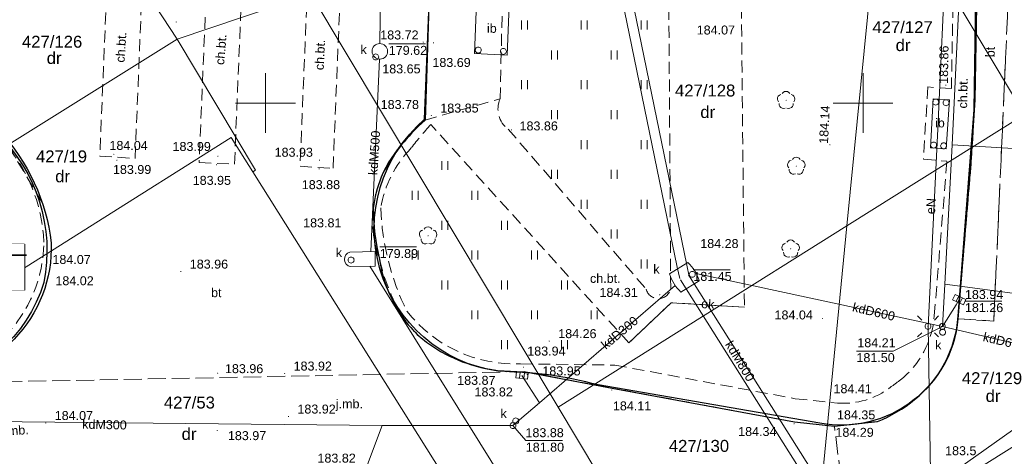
# Model space of a CAD drawing. Extents: x 8014 to 6635291, y -5609 to 5765892.
# Tile 86 of 158: x 6601229 to 6601312, y 5731770 to 5731807. Entities that reach past the tile are written whole.
import ezdxf
from ezdxf.enums import TextEntityAlignment as Align

# ---------------------------------------------------------------- set-up
doc = ezdxf.new("R2010")
doc.units = 0
doc.linetypes.add('PRZER2-1', pattern=[1.5, 1, -0.5])
doc.linetypes.add('PRZER3-1', pattern=[2, 1.5, -0.5])
doc.layers.get('0').update_dxf_attribs({"linetype": 'CONTINUOUS'})
for name, color, linetype in [('_WIDOK', 255, 'CONTINUOUS'), ('A-SZRAF- DROGI', 130, 'CONTINUOUS'), ('a_zieleń', 80, 'CONTINUOUS')]:
    doc.layers.add(name, color=color, linetype=linetype)
for name, color, linetype, lineweight in [('a_krawężnik', 7, 'CONTINUOUS', 30), ('EGDE_O', 7, 'CONTINUOUS', 18), ('GEPIPP', 7, 'CONTINUOUS', 18), ('GESDZI', 7, 'CONTINUOUS', 18), ('GESDZI_O', 7, 'CONTINUOUS', 18), ('GSLINK', 7, 'CONTINUOUS', 18), ('GSLINK_O', 7, 'CONTINUOUS', 18), ('GSLKRW', 7, 'CONTINUOUS', 25), ('GSPIPD', 7, 'CONTINUOUS', 18), ('GSPWPS', 7, 'CONTINUOUS', 13), ('GSPWPS_O', 7, 'CONTINUOUS', 13), ('GSSIIN', 7, 'CONTINUOUS', 18), ('GSSIIN_O', 7, 'CONTINUOUS', 18), ('GSSINN', 7, 'CONTINUOUS', 18), ('GSSINN_O', 7, 'CONTINUOUS', 18), ('GSSKOA', 7, 'CONTINUOUS', 18), ('GSSKOA_O', 7, 'CONTINUOUS', 18), ('GSSKOD', 7, 'CONTINUOUS', 18), ('GSSKOD_O', 7, 'CONTINUOUS', 18), ('GSSUTR', 7, 'CONTINUOUS', 18), ('GUPELA', 7, 'CONTINUOUS', 18), ('GUPIWZ', 7, 'CONTINUOUS', 18), ('GUPIWZ_O', 7, 'CONTINUOUS', 18), ('GUPPRZ_O', 7, 'CONTINUOUS', 18), ('GUSIKP', 7, 'CONTINUOUS', 18), ('Ramka sekcyjna', 7, 'CONTINUOUS', 18), ('T_odn', 7, 'CONTINUOUS', 35)]:
    doc.layers.add(name, color=color, linetype=linetype, lineweight=lineweight)
for name, color, linetype, lineweight, true_color in [('EGUG_O', 7, 'CONTINUOUS', 18, 0x008000), ('GSPRDL', 7, 'CONTINUOUS', 18, 0x008000), ('GULEPR', 1, 'CONTINUOUS', 18, 0xff0000), ('GULEPR_O', 1, 'CONTINUOUS', 18, 0xff0000), ('GULKPR', 7, 'CONTINUOUS', 18, 0x803300), ('GULKPR_O', 7, 'CONTINUOUS', 18, 0x803300), ('GUPKKS', 7, 'CONTINUOUS', 18, 0x803300), ('GUPKSD', 7, 'CONTINUOUS', 18, 0x803300)]:
    doc.layers.add(name, color=color, linetype=linetype, lineweight=lineweight, true_color=true_color)
doc.styles.add('Arial', font='arial.ttf')

# ---------------------------------------------------------------- blocks, each defined once
blk = doc.blocks.new('D_GSPRDL1')
blk.add_hatch(color=0).paths.add_polyline_path([(0, -0.045), (0.013906, -0.042798), (0.02645, -0.036406), (0.036406, -0.02645), (0.042798, -0.013906), (0.045, 0), (0.042798, 0.013906), (0.036406, 0.02645), (0.02645, 0.036406), (0.013906, 0.042798), (0, 0.045), (-0.013906, 0.042798), (-0.02645, 0.036406), (-0.036406, 0.02645), (-0.042798, 0.013906), (-0.045, 0), (-0.042798, -0.013906), (-0.036406, -0.02645), (-0.02645, -0.036406), (-0.013906, -0.042798)])
at = {"color": 0}
for points in [[(-0.635969, -0.134326), (-0.70458, -0.024001), (-0.731429, 0.103115), (-0.713292, 0.231763), (-0.652348, 0.346501), (-0.55591, 0.433559), (-0.435555, 0.482485)], [(-0.324277, 0.563333), (-0.240553, 0.662679), (-0.127956, 0.727494), (0, 0.75), (0.127956, 0.727494), (0.240553, 0.662679), (0.324277, 0.563333)], [(0.435555, 0.482485), (0.55591, 0.433559), (0.652348, 0.346501), (0.713292, 0.231763), (0.731429, 0.103115), (0.70458, -0.024001), (0.635969, -0.134326)], [(-0.068773, -0.646351), (-0.194901, -0.677512), (-0.324092, -0.663766), (-0.440839, -0.606763), (-0.531129, -0.513345), (-0.584125, -0.394725), (-0.593465, -0.265141)], [(0.593465, -0.265141), (0.584125, -0.394725), (0.531129, -0.513345), (0.440839, -0.606763), (0.324092, -0.663766), (0.194901, -0.677512), (0.068773, -0.646351)]]:
    blk.add_lwpolyline(points, dxfattribs=at)
blk = doc.blocks.new('D_GSPWPS1')
blk.add_hatch(color=0).paths.add_polyline_path([(-0.045, 0), (-0.043467, -0.011647), (-0.038971, -0.0225), (-0.03182, -0.03182), (-0.0225, -0.038971), (-0.011647, -0.043467), (0, -0.045), (0.011647, -0.043467), (0.0225, -0.038971), (0.03182, -0.03182), (0.038971, -0.0225), (0.043467, -0.011647), (0.045, 0), (0.043467, 0.011647), (0.038971, 0.0225), (0.03182, 0.03182), (0.0225, 0.038971), (0.011647, 0.043467), (0, 0.045), (-0.011647, 0.043467), (-0.0225, 0.038971), (-0.03182, 0.03182), (-0.038971, 0.0225), (-0.043467, 0.011647)])
blk = doc.blocks.new('D_GUPKSD1_1')
at = {"color": 0}
blk.add_lwpolyline([(0, 0.25), (0.064705, 0.241481), (0.125, 0.216506), (0.176777, 0.176777), (0.216506, 0.125), (0.241481, 0.064705), (0.25, 0), (0.241481, -0.064705), (0.216506, -0.125), (0.176777, -0.176777), (0.125, -0.216506), (0.064705, -0.241481), (0, -0.25), (-0.064705, -0.241481), (-0.125, -0.216506), (-0.176777, -0.176777), (-0.216506, -0.125), (-0.241481, -0.064705), (-0.25, 0), (-0.241481, 0.064705), (-0.216506, 0.125), (-0.176777, 0.176777), (-0.125, 0.216506), (-0.064705, 0.241481)], close=True, dxfattribs=at)
blk = doc.blocks.new('D_GUPIWZ1_1')
at = {"color": 0}
blk.add_lwpolyline([(0, 0.25), (0.064705, 0.241481), (0.125, 0.216506), (0.176777, 0.176777), (0.216506, 0.125), (0.241481, 0.064705), (0.25, 0), (0.241481, -0.064705), (0.216506, -0.125), (0.176777, -0.176777), (0.125, -0.216506), (0.064705, -0.241481), (0, -0.25), (-0.064705, -0.241481), (-0.125, -0.216506), (-0.176777, -0.176777), (-0.216506, -0.125), (-0.241481, -0.064705), (-0.25, 0), (-0.241481, 0.064705), (-0.216506, 0.125), (-0.176777, 0.176777), (-0.125, 0.216506), (-0.064705, 0.241481)], close=True, dxfattribs=at)
blk = doc.blocks.new('D_GUPKKS1')
at = {"color": 0}
blk.add_lwpolyline([(0.5, -0.25), (-0.5, -0.25), (-0.5, 0.25), (0.5, 0.25)], close=True, dxfattribs=at)
for points in [[(-0.175, -0.25), (-0.175, 0.25)], [(0.175, -0.25), (0.175, 0.25)]]:
    blk.add_lwpolyline(points, dxfattribs=at)
blk = doc.blocks.new('D_GSPIPD1')
at = {"color": 0}
blk.add_lwpolyline([(0, 0.25), (0.064705, 0.241481), (0.125, 0.216506), (0.176777, 0.176777), (0.216506, 0.125), (0.241481, 0.064705), (0.25, 0), (0.241481, -0.064705), (0.216506, -0.125), (0.176777, -0.176777), (0.125, -0.216506), (0.064705, -0.241481), (0, -0.25), (-0.064705, -0.241481), (-0.125, -0.216506), (-0.176777, -0.176777), (-0.216506, -0.125), (-0.241481, -0.064705), (-0.25, 0), (-0.241481, 0.064705), (-0.216506, 0.125), (-0.176777, 0.176777), (-0.125, 0.216506), (-0.064705, 0.241481)], close=True, dxfattribs=at)
blk = doc.blocks.new('D_GEPIPP1')
at = {"color": 0}
blk.add_lwpolyline([(0, 0.25), (0.064705, 0.241481), (0.125, 0.216506), (0.176777, 0.176777), (0.216506, 0.125), (0.241481, 0.064705), (0.25, 0), (0.241481, -0.064705), (0.216506, -0.125), (0.176777, -0.176777), (0.125, -0.216506), (0.064705, -0.241481), (0, -0.25), (-0.064705, -0.241481), (-0.125, -0.216506), (-0.176777, -0.176777), (-0.216506, -0.125), (-0.241481, -0.064705), (-0.25, 0), (-0.241481, 0.064705), (-0.216506, 0.125), (-0.176777, 0.176777), (-0.125, 0.216506), (-0.064705, 0.241481)], close=True, dxfattribs=at)
blk = doc.blocks.new('D_GUPELA2')
blk.add_hatch(color=0).paths.add_polyline_path([(-0.001087, 0.044987), (0.011881, 0.043403), (0.021281, 0.03965), (0.030065, 0.033482), (0.038133, 0.023893), (0.043117, 0.012881), (0.044986, 0.001113), (0.044323, -0.007777), (0.040557, -0.019497), (0.033417, -0.030138), (0.024849, -0.037517), (0.013788, -0.042836), (0.002013, -0.044955), (-0.00982, -0.043916), (-0.020466, -0.040077), (-0.029541, -0.033946), (-0.036867, -0.025804), (-0.04187, -0.01649), (-0.04461, -0.005909), (-0.044532, 0.006476), (-0.041285, 0.017903), (-0.034764, 0.028574), (-0.024479, 0.03776), (-0.013449, 0.042943)])
at = {"color": 0}
for points in [[(-0.883883, 0.883883), (-0.53033, 0.53033)], [(0.883883, 0.883883), (0.53033, 0.53033)], [(-0.883883, -0.883883), (-0.53033, -0.53033)], [(0.883883, -0.883883), (0.53033, -0.53033)]]:
    blk.add_lwpolyline(points, dxfattribs=at)
blk = doc.blocks.new('D_GUPELA1')
at = {"color": 0}
blk.add_lwpolyline([(0, 0.25), (0.064705, 0.241481), (0.125, 0.216506), (0.176777, 0.176777), (0.216506, 0.125), (0.241481, 0.064705), (0.25, 0), (0.241481, -0.064705), (0.216506, -0.125), (0.176777, -0.176777), (0.125, -0.216506), (0.064705, -0.241481), (0, -0.25), (-0.064705, -0.241481), (-0.125, -0.216506), (-0.176777, -0.176777), (-0.216506, -0.125), (-0.241481, -0.064705), (-0.25, 0), (-0.241481, 0.064705), (-0.216506, 0.125), (-0.176777, 0.176777), (-0.125, 0.216506), (-0.064705, 0.241481)], close=True, dxfattribs=at)
blk = doc.blocks.new('D_GSSUTR1')
at = {"color": 0}
for points in [[(-0.25666, 0.36165), (-0.25666, -0.38835)], [(0.24334, -0.38835), (0.24334, 0.36165)]]:
    blk.add_lwpolyline(points, dxfattribs=at)

msp = doc.modelspace()

# ---------------------------------------------------------------- hatches: boundary and pattern name
at = {"layer": 'A-SZRAF- DROGI', "linetype": 'ByBlock', "lineweight": 0}
h = msp.add_hatch(dxfattribs=at)
h.set_pattern_fill('ANSI37', color=253, scale=3, style=0)
h.set_pattern_definition([(45, (3365827.47042, 2822255.7523), (-0.265165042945, 0.265165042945), []), (135, (3365827.47042, 2822255.7523), (-0.265165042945, -0.265165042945), [])])
h.paths.add_polyline_path([(6601164.801, 5731825.446), (6601168.791, 5731826.948), (6601168.821, 5731824.474), (6601166.454, 5731823.503)])
edge = h.paths.add_edge_path()
edge.add_line((6601172.476, 5731825.895), (6601172.411, 5731828.026))
edge.add_line((6601172.411, 5731828.026), (6601173.992, 5731828.189))
edge.add_arc((6601186.035, 5732243.68), 415.666, 268.33976, 269.91165)
edge.add_line((6601185.394, 5731828.015), (6601205.043, 5731828.193))
edge.add_line((6601205.043, 5731828.193), (6601225.232, 5731828.343))
edge.add_line((6601225.232, 5731828.343), (6601245.168, 5731828.586))
edge.add_line((6601245.168, 5731828.586), (6601245.543, 5731828.59))
edge.add_line((6601245.543, 5731828.59), (6601246.884, 5731826.594))
edge.add_line((6601246.884, 5731826.594), (6601221.79, 5731826.309))
edge.add_line((6601221.79, 5731826.309), (6601205.136, 5731826.031))
edge.add_line((6601205.136, 5731826.031), (6601185.273, 5731825.848))
edge.add_line((6601185.273, 5731825.848), (6601173.834, 5731826.053))
edge.add_line((6601173.834, 5731826.053), (6601172.476, 5731825.895))
edge = h.paths.add_edge_path()
edge.add_line((6601111.994, 5731733.86), (6601109.203, 5731750.836))
edge.add_line((6601109.203, 5731750.836), (6601106.88, 5731760.994))
edge.add_line((6601106.88, 5731760.994), (6601102.557, 5731779.174))
edge.add_line((6601102.557, 5731779.174), (6601096.809, 5731802.335))
edge.add_line((6601096.809, 5731802.335), (6601093.394, 5731815.076))
edge.add_arc((6601112.891, 5731821.407), 20.499, 186.6456, 197.99027, ccw=False)
edge.add_arc((6601104.1, 5731821.197), 11.772, 157.09306, 190.58566, ccw=False)
edge.add_line((6601093.257, 5731825.779), (6601095.519, 5731824.743))
edge.add_line((6601095.519, 5731824.743), (6601101.325, 5731802.801))
edge.add_line((6601101.325, 5731802.801), (6601106.886, 5731780.522))
edge.add_line((6601106.886, 5731780.522), (6601111.376, 5731762.136))
edge.add_line((6601111.376, 5731762.136), (6601116.585, 5731733.745))
edge.add_line((6601116.585, 5731733.745), (6601117.929, 5731724.497))
edge.add_line((6601117.929, 5731724.497), (6601120.175, 5731712.999))
edge.add_line((6601120.175, 5731712.999), (6601122.074, 5731714.127))
edge.add_line((6601122.074, 5731714.127), (6601119.954, 5731724.963))
edge.add_line((6601119.954, 5731724.963), (6601118.634, 5731734.045))
edge.add_line((6601118.634, 5731734.045), (6601113.329, 5731762.836))
edge.add_line((6601113.329, 5731762.836), (6601108.915, 5731781.012))
edge.add_line((6601108.915, 5731781.012), (6601103.286, 5731803.464))
edge.add_line((6601103.286, 5731803.464), (6601098.333, 5731822.44))
edge.add_line((6601098.333, 5731822.44), (6601100.26, 5731826.8))
edge.add_line((6601100.26, 5731826.8), (6601104.18, 5731826.61))
edge.add_line((6601104.18, 5731826.61), (6601124.59, 5731825.705))
edge.add_arc((6601125.61, 5731847.683), 22.002, 254.86484, 267.34201, ccw=False)
edge.add_line((6601119.866, 5731826.445), (6601114.202, 5731827.977))
edge.add_arc((6601110.334, 5731814.504), 14.017, 73.98102, 84.72926)
edge.add_line((6601111.621, 5731828.462), (6601104.31, 5731828.801))
edge.add_line((6601104.31, 5731828.801), (6601098.736, 5731829.044))
edge.add_arc((6601099.468, 5731836.321), 7.313, 237.42143, 264.2566, ccw=False)
edge.add_line((6601095.53, 5731830.158), (6601092.874, 5731826.011))
edge.add_arc((6601101.918, 5731821.944), 9.917, 155.786, 175.01736)
edge.add_arc((6601112.86, 5731821.402), 20.868, 176.14398, 198.05229)
edge.add_line((6601093.019, 5731814.935), (6601096.416, 5731802.213))
edge.add_line((6601096.416, 5731802.213), (6601102.139, 5731779.125))
edge.add_line((6601102.139, 5731779.125), (6601106.492, 5731760.912))
edge.add_line((6601106.492, 5731760.912), (6601108.825, 5731750.719))
edge.add_line((6601108.825, 5731750.719), (6601111.607, 5731733.785))
edge.add_line((6601111.607, 5731733.785), (6601115.11, 5731713.014))
edge.add_line((6601115.11, 5731713.014), (6601115.783, 5731710.389))
edge.add_line((6601115.783, 5731710.389), (6601116.123, 5731710.591))
edge.add_line((6601116.123, 5731710.591), (6601115.488, 5731713.094))
edge.add_line((6601115.488, 5731713.094), (6601113.741, 5731723.477))
edge.add_line((6601113.741, 5731723.477), (6601111.994, 5731733.86))
at = {"layer": 'a_zieleń', "transparency": 33554687}
h = msp.add_hatch(dxfattribs=at)
h.set_pattern_fill('ANSI31', color=256, scale=2, angle=0.54156)
h.set_pattern_definition([(45.54155787, (6600987.53512, 5732094.77134), (-0.1784396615, 0.175097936), [])])
edge = h.paths.add_edge_path()
edge.add_line((6601184.523, 5731785.715), (6601184.767, 5731785.473))
edge.add_line((6601184.767, 5731785.473), (6601208.79, 5731802.27))
edge.add_line((6601208.79, 5731802.27), (6601211.05, 5731814.48))
edge.add_line((6601211.05, 5731814.48), (6601142.151, 5731813.823))
edge.add_arc((6601143.698, 5731819.102), 5.501, 253.66034, 270.54751)
edge.add_line((6601143.751, 5731813.601), (6601191.034, 5731814.053))
edge.add_arc((6601191.122, 5731812.113), 1.942, 359.83741, 92.59397, ccw=False)
edge.add_line((6601193.063, 5731812.108), (6601193.074, 5731811.004))
edge.add_line((6601193.074, 5731811.004), (6601197.383, 5731811.045))
edge.add_line((6601197.383, 5731811.045), (6601197.425, 5731806.621))
edge.add_line((6601197.425, 5731806.621), (6601199.732, 5731806.642))
edge.add_line((6601199.732, 5731806.642), (6601199.803, 5731799.171))
edge.add_line((6601199.803, 5731799.171), (6601197.516, 5731797.165))
edge.add_line((6601197.516, 5731797.165), (6601194.216, 5731797.133))
edge.add_line((6601194.216, 5731797.133), (6601194.251, 5731793.47))
edge.add_arc((6601191.538, 5731793.658), 2.72, 281.08945, 356.03579, ccw=False)
edge.add_line((6601192.061, 5731790.989), (6601185.152, 5731786.156))
edge.add_arc((71774552.687, -87417922.681), 113685689.918, 124.97904394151, 124.97904432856)
h.paths.add_polyline_path([(6601204.906, 5731809.178), (6601202.577, 5731808.579), (6601203.741, 5731808.879)], flags=16)

# ---------------------------------------------------------------- linework, layer by layer
at = {"layer": '_WIDOK', "linetype": 'ByBlock', "elevation": 0}
msp.add_lwpolyline([(6601209.196, 5731788.197), (6601229.828, 5731788.197), (6601229.828, 5731784.335), (6601209.196, 5731784.335)], close=True, dxfattribs=at)
at = {"layer": 'a_krawężnik'}
for points in [[(6601309.558, 5731818.221), (6601309.285, 5731799.427), (6601307.937, 5731782.162, -0.448215), (6601296.389, 5731773.191), (6601277.832, 5731776.406, 0.06051), (6601269.447, 5731777.564, -0.645433), (6601263.312, 5731798.643), (6601263.96, 5731815.246)], [(6601228.01, 5731816.882), (6601227.505, 5731797.489, -0.257044), (6601231.439, 5731784.974, -0.293596), (6601221.529, 5731776.479, 0.042944), (6601200.431, 5731772.303, -0.201361), (6601185.054, 5731774.097), (6601168.776, 5731783.28)]]:
    msp.add_lwpolyline(points, format="xyb", dxfattribs=at)
at = {"layer": 'GESDZI', "color": 8, "linetype": 'Continuous', "lineweight": 18, "elevation": 10.22}
for points in [[(6601328.936, 5731821.654), (6601309.16, 5731817.51), (6601301.54, 5731819.06), (6601253.79, 5731809.13), (6601242.61, 5731805.35), (6601236.48, 5731814.72), (6601212.623, 5731851.194)], [(6601327.425, 5731782.414), (6601325.34, 5731779.25), (6601313.51, 5731799.03), (6601301.54, 5731819.06), (6601309.16, 5731817.51), (6601327.571, 5731786.206)], [(6601285.766, 5731731.232), (6601275.16, 5731747.72), (6601277.32, 5731749.06), (6601248.94, 5731794.23), (6601249.17, 5731794.37), (6601242.61, 5731805.35), (6601253.79, 5731809.13), (6601274.48, 5731774.54), (6601286.31, 5731754.76), (6601298.13, 5731734.98), (6601295.889, 5731733.524)], [(6601326.279, 5731752.654), (6601322.35, 5731750.19), (6601298.13, 5731734.98), (6601295.82, 5731760.73), (6601325.34, 5731779.25), (6601319.81, 5731774.99), (6601326.706, 5731763.747)]]:
    msp.add_lwpolyline(points, dxfattribs=at)
for points in [[(6601301.54, 5731819.06), (6601298.66, 5731789.71), (6601274.48, 5731774.54), (6601253.79, 5731809.13)], [(6601313.51, 5731799.03), (6601298.66, 5731789.71), (6601301.54, 5731819.06)], [(6601208.79, 5731802.27), (6601211.05, 5731814.48), (6601236.48, 5731814.72), (6601242.61, 5731805.35), (6601225.16, 5731794.46), (6601221.24, 5731792.01), (6601216.42, 5731789)], [(6601248.94, 5731794.23), (6601247.12, 5731797.11), (6601235.26, 5731789.63), (6601221.16, 5731780.75), (6601216.42, 5731789), (6601221.24, 5731792.01), (6601225.16, 5731794.46), (6601242.61, 5731805.35), (6601249.17, 5731794.37)], [(6601325.34, 5731779.25), (6601295.82, 5731760.73), (6601298.66, 5731789.71), (6601313.51, 5731799.03)], [(6601273.62, 5731746.75), (6601267.26, 5731757.23), (6601233.52, 5731759.25), (6601221.45, 5731777.18), (6601219.68, 5731779.82), (6601221.16, 5731780.75), (6601235.26, 5731789.63), (6601247.12, 5731797.11), (6601248.94, 5731794.23), (6601277.32, 5731749.06), (6601275.16, 5731747.72)], [(6601274.48, 5731774.54), (6601298.66, 5731789.71), (6601295.82, 5731760.73), (6601286.31, 5731754.76)]]:
    msp.add_lwpolyline(points, close=True, dxfattribs=at)
at = {"layer": 'GSLINK', "color": 8, "linetype": 'Continuous', "lineweight": 18, "elevation": 10.18}
msp.add_lwpolyline([(6601280.396, 5731779.931), (6601283.946, 5731783.28), (6601290.079, 5731782.922)], dxfattribs=at)
at = {"layer": 'GSLKRW', "color": 8, "linetype": 'Continuous', "lineweight": 25, "elevation": 10.18}
for points in [[(6601297.609, 5731772.963), (6601301.205, 5731773.35, 0.081193), (6601304.319, 5731775.194, 0.203139), (6601307.936, 5731781.697), (6601307.956, 5731781.931), (6601309.06, 5731795.075), (6601309.374, 5731800.269), (6601309.525, 5731808.138), (6601309.595, 5731820.247, 0.100663), (6601307.645, 5731826.955, 0.22109), (6601300.22, 5731833.525, 0.009342), (6601296.346, 5731834.427), (6601293.115, 5731834.511), (6601285.762, 5731834.409), (6601265.313, 5731834.272), (6601245.071, 5731834.059), (6601224.921, 5731833.908)], [(6601230.981, 5731826.297), (6601229.77, 5731819.92), (6601228.28, 5731817.05), (6601227.74, 5731797.67, -0.158604), (6601232.063, 5731788.296, -0.204544), (6601228.953, 5731780.232, -0.170187), (6601221.47, 5731776.54), (6601220.539, 5731776.393), (6601211.635, 5731774.994), (6601207.571, 5731774.172)], [(6601261.181, 5731826.609, 0.15447), (6601260.642, 5731821.094, 0.07698), (6601263.881, 5731815.178), (6601263.35, 5731798.58, 0.037973), (6601261.609, 5731796.75, 0.094493), (6601259.678, 5731793.791, 0.07069), (6601259.02, 5731791.17, 0.05823), (6601259.536, 5731786.908, 0.113331), (6601261.35, 5731782.26, 0.061212), (6601262.702, 5731780.631, 0.033311), (6601263.962, 5731779.646, 0.033772), (6601265.349, 5731778.834, 0.1237), (6601271.64, 5731777.52)]]:
    msp.add_lwpolyline(points, format="xyb", dxfattribs=at)
msp.add_lwpolyline([(6601271.897, 5731777.478), (6601279.011, 5731776.147), (6601294.263, 5731773.306), (6601297.609, 5731772.963)], dxfattribs=at)
at = {"layer": 'GSSIIN', "color": 8, "linetype": 'Continuous', "lineweight": 18, "elevation": 10.18}
for points in [[(6601270.4, 5731808.18), (6601270.21, 5731804), (6601267.48, 5731804.16), (6601267.65, 5731808.35)], [(6601305.87, 5731800.341), (6601305.643, 5731796.25), (6601306.966, 5731796.176), (6601307.226, 5731800.266)]]:
    msp.add_lwpolyline(points, close=True, dxfattribs=at)
at = {"layer": 'GSSINN', "color": 8, "linetype": 'PRZER2-1', "lineweight": 18, "elevation": 10.3}
msp.add_lwpolyline([(6601301.818, 5731832.92, -0.182896), (6601307.645, 5731826.955, -0.100663), (6601309.595, 5731820.247), (6601309.525, 5731808.138), (6601309.374, 5731800.269), (6601309.06, 5731795.075), (6601307.956, 5731781.931), (6601307.997, 5731781.929), (6601310.945, 5731781.754), (6601312.659, 5731819.936, 0.315569), (6601302.335, 5731833.903)], format="xyb", close=True, dxfattribs=at)
at = {"layer": 'GSSKOA', "color": 8, "linetype": 'PRZER3-1', "lineweight": 18, "elevation": 10.18}
msp.add_lwpolyline([(6601307.827, 5731735.104, -0.03132), (6601308.569, 5731755.153, 0.142643), (6601307.806, 5731760.87, 0.331591), (6601298.398, 5731766.626), (6601297.609, 5731772.963), (6601301.205, 5731773.35, 0.081193), (6601304.319, 5731775.194, 0.203139), (6601307.936, 5731781.697), (6601307.956, 5731781.931), (6601310.945, 5731781.754), (6601312.659, 5731819.936, 0.315569), (6601302.335, 5731833.903)], format="xyb", dxfattribs=at)
for points in [[(6601271.64, 5731777.52), (6601221.47, 5731776.54), (6601207.67, 5731774.15), (6601202.69, 5731775.94), (6601199.89, 5731778.48), (6601196.43, 5731783.9), (6601192.126, 5731790.614), (6601174.875, 5731778.716), (6601176.431, 5731776.4), (6601177.574, 5731771.743), (6601177.639, 5731769.514), (6601177.31, 5731767.69), (6601176.09, 5731763.87), (6601171.84, 5731760.47), (6601147.86, 5731745.53), (6601127.63, 5731732.94), (6601131.725, 5731724.507)], [(6601179.445, 5731754.298), (6601186.52, 5731757.579), (6601192.769, 5731760.184), (6601203.806, 5731763.875), (6601209, 5731764.99), (6601216.08, 5731766.5), (6601220.181, 5731767.264), (6601230.549, 5731768.472), (6601239.19, 5731768.93), (6601244.833, 5731768.93), (6601258.19, 5731768.51), (6601268.633, 5731767.947), (6601271.452, 5731767.709), (6601285.764, 5731767.197), (6601298.398, 5731766.626), (6601297.609, 5731772.963)]]:
    msp.add_lwpolyline(points, dxfattribs=at)
at = {"layer": 'GSSKOD', "color": 8, "linetype": 'PRZER2-1', "lineweight": 18, "elevation": 10.18}
for points in [[(6601230.981, 5731826.297), (6601245.271, 5731826.443), (6601261.181, 5731826.609), (6601261.406, 5731826.611), (6601265.551, 5731826.654), (6601277.422, 5731826.74), (6601285.683, 5731826.799), (6601289.671, 5731826.844), (6601293.161, 5731826.884), (6601293.839, 5731826.892), (6601299.412, 5731826.955, -0.137213), (6601306.912, 5731822.12, -0.170201), (6601307.61, 5731820.106), (6601307.527, 5731808.141), (6601307.396, 5731801.206), (6601305.422, 5731801.348), (6601305.06, 5731795.309), (6601307.024, 5731795.136), (6601305.964, 5731782.155, -0.208653), (6601303.11, 5731776.814, -0.021978), (6601302.313, 5731776.228, -0.186427), (6601297.889, 5731774.883)], [(6601297.609, 5731772.963), (6601301.205, 5731773.35, 0.081193), (6601304.319, 5731775.194, 0.203139), (6601307.936, 5731781.697), (6601307.956, 5731781.931), (6601309.06, 5731795.075), (6601309.374, 5731800.269), (6601309.525, 5731808.138), (6601309.595, 5731820.247, 0.100663), (6601307.645, 5731826.955)], [(6601289.73, 5731817.07), (6601290.079, 5731782.922), (6601283.946, 5731783.28), (6601280.396, 5731779.931), (6601263.83, 5731798.2, 0.021398), (6601262.2, 5731796.242, 0.151393), (6601259.64, 5731791.22, 0.104409), (6601261.83, 5731782.57, 0.239969), (6601271.332, 5731778.17)], [(6601297.609, 5731772.963), (6601294.263, 5731773.306), (6601279.011, 5731776.147), (6601271.897, 5731777.478), (6601271.64, 5731777.52, -0.07584), (6601267.687, 5731777.961, -0.052537), (6601265.349, 5731778.834, -0.033473), (6601263.962, 5731779.646, -0.046163), (6601262.702, 5731780.631, -0.047585), (6601261.35, 5731782.26, -0.067751), (6601259.536, 5731786.908, -0.113163), (6601259.02, 5731791.17, -0.072008), (6601259.678, 5731793.791, -0.091365), (6601263.35, 5731798.58), (6601269.629, 5731800.352, 0.352084), (6601270.31, 5731797.815), (6601281.86, 5731784.42, 0.790544), (6601283.91, 5731784.46), (6601283.707, 5731815.105)]]:
    msp.add_lwpolyline(points, format="xyb", dxfattribs=at)
for points in [[(6601231.3, 5731791.68), (6601227.74, 5731797.67), (6601228.28, 5731817.05), (6601229.77, 5731819.92), (6601230.981, 5731826.297)], [(6601237.129, 5731819.569), (6601236.128, 5731795.559)], [(6601236.128, 5731795.559), (6601239.083, 5731795.358), (6601240.068, 5731819.428)], [(6601271.332, 5731778.17), (6601279.239, 5731778.065), (6601294.334, 5731775.254), (6601297.889, 5731774.883)]]:
    msp.add_lwpolyline(points, dxfattribs=at)
for points in [[(6601244.441, 5731795.015), (6601247.404, 5731794.885), (6601248.411, 5731819.038), (6601245.457, 5731819.189)], [(6601253.88, 5731818.648), (6601252.889, 5731794.705), (6601255.652, 5731794.541), (6601256.632, 5731818.543)]]:
    msp.add_lwpolyline(points, close=True, dxfattribs=at)
at = {"layer": 'GSSUTR', "color": 8, "linetype": 'PRZER2-1', "lineweight": 18, "elevation": 10.1}
for points in [[(6601269.87, 5731810.287), (6601269.629, 5731800.352, 0.352084), (6601270.31, 5731797.815), (6601281.86, 5731784.42, 0.790544), (6601283.91, 5731784.46), (6601283.707, 5731815.105)], [(6601263.83, 5731798.2, 0.021398), (6601262.2, 5731796.242, 0.151393), (6601259.64, 5731791.22, 0.104409), (6601261.83, 5731782.57, 0.239969), (6601271.332, 5731778.17), (6601279.239, 5731778.065)]]:
    msp.add_lwpolyline(points, format="xyb", dxfattribs=at)
msp.add_lwpolyline([(6601280.396, 5731779.931), (6601263.83, 5731798.2)], dxfattribs=at)
msp.add_lwpolyline([(6601227.786, 5731797.071), (6601220.884, 5731777.15, 0.166839), (6601228.139, 5731780.426, 0.194902), (6601231.451, 5731788.354, 0.181631)], format="xyb", close=True, dxfattribs=at)
at = {"layer": 'GULEPR', "color": 8, "linetype": 'Continuous', "lineweight": 18, "elevation": 10.14}
for points in [[(6601305.44, 5731781.31), (6601306.26, 5731797.85), (6601306.96, 5731813.04)], [(6601294.48, 5731759.85), (6601327.456, 5731783.223)], [(6601306.27, 5731756.62), (6601305.66, 5731769.05), (6601305.44, 5731781.31)]]:
    msp.add_lwpolyline(points, dxfattribs=at)
at = {"layer": 'GULKPR', "color": 8, "linetype": 'Continuous', "lineweight": 18, "elevation": 10.14}
for points in [[(6601272.609, 5731843.651), (6601274.266, 5731835.653), (6601280.249, 5731806.782), (6601284.461, 5731786.275), (6601284.66, 5731785.328)], [(6601273.392, 5731843.814), (6601275.049, 5731835.816), (6601281.033, 5731806.944), (6601285.244, 5731786.438), (6601285.443, 5731785.492)], [(6601259.752, 5731819.576), (6601259.574, 5731804.98)], [(6601308.56, 5731819.4), (6601307.45, 5731796.5), (6601306.85, 5731784.84), (6601306.669, 5731781.795), (6601306.64, 5731781.3)], [(6601259.54, 5731803.68), (6601258.823, 5731787.564)], [(6601320, 5731795.76), (6601319.559, 5731795.786), (6601307.45, 5731796.5)], [(6601271.617, 5731765.641), (6601258.737, 5731786.342)], [(6601285.388, 5731785.625), (6601285.874, 5731784.864), (6601307.858, 5731749.978), (6601308.323, 5731749.236)], [(6601286.035, 5731785.74), (6601306.64, 5731781.3)], [(6601270.707, 5731773.002), (6601272.919, 5731774.917), (6601284.275, 5731784.735)], [(6601284.714, 5731785.195), (6601285.199, 5731784.436), (6601307.181, 5731749.552), (6601307.646, 5731748.811)], [(6601318.83, 5731783.24), (6601318.58, 5731783.273), (6601306.85, 5731784.84)], [(6601308.06, 5731783.55), (6601307.783, 5731783.111), (6601306.64, 5731781.3)], [(6601306.64, 5731781.3), (6601323.03, 5731777.471)], [(6601271.46, 5731777.2), (6601272.919, 5731774.917)], [(6601224.15, 5731773.385), (6601259.764, 5731773.001), (6601270.707, 5731773.002)], [(6601258.2, 5731768.86), (6601259.764, 5731773.001)]]:
    msp.add_lwpolyline(points, dxfattribs=at)
at = {"layer": 'GUPPRZ_O', "color": 8, "linetype": 'Continuous', "lineweight": 13, "elevation": 10.8, "flags": 128}
for points in [[(6601260.317, 5731804.959), (6601263.397, 5731804.959)], [(6601259.558, 5731787.952), (6601262.638, 5731787.952)], [(6601285.801, 5731786.039), (6601288.881, 5731786.039)], [(6601308.53, 5731783.422), (6601311.61, 5731783.422)], [(6601306.64, 5731781.3), (6601302.531, 5731779.238), (6601299.451, 5731779.238)], [(6601270.707, 5731773.002), (6601271.778, 5731771.742), (6601274.858, 5731771.742)]]:
    msp.add_lwpolyline(points, dxfattribs=at)
at = {"layer": 'GUSIKP', "color": 8, "linetype": 'Continuous', "lineweight": 18, "elevation": 10.14}
for points in [[(6601260.217, 5731804.343, 0.999903), (6601258.917, 5731804.317, 0.999901)], [(6601259.163, 5731787.57), (6601257.063, 5731787.528, 0.779342), (6601257.097, 5731786.309), (6601259.177, 5731786.341)], [(6601285.336, 5731786.656), (6601283.805, 5731785.695, 0.127154), (6601284.766, 5731784.164), (6601286.297, 5731785.125, 0.127152)]]:
    msp.add_lwpolyline(points, format="xyb", close=True, dxfattribs=at)
at = {"layer": 'Ramka sekcyjna', "color": 8, "linetype": 'Continuous', "lineweight": 18, "elevation": 100, "flags": 128}
for points in [[(6601250, 5731797.5), (6601250, 5731802.5)], [(6601300, 5731797.5), (6601300, 5731802.5)], [(6601252.5, 5731800), (6601247.5, 5731800)], [(6601302.5, 5731800), (6601297.5, 5731800)]]:
    msp.add_lwpolyline(points, dxfattribs=at)

# ---------------------------------------------------------------- block references
at = {"layer": 'GEPIPP', "color": 8, "linetype": 'Continuous', "lineweight": 18}
for p in [(6601267.8, 5731804.435, 10.2), (6601269.904, 5731804.325, 10.2)]:
    msp.add_blockref('D_GEPIPP1', p, dxfattribs=at)
at = {"layer": 'GSPIPD', "color": 8, "linetype": 'Continuous', "lineweight": 18}
for p in [(6601306.089, 5731800.084, 10.2), (6601306.947, 5731800.031, 10.2), (6601305.91, 5731796.482, 10.2), (6601306.749, 5731796.419, 10.2)]:
    msp.add_blockref('D_GSPIPD1', p, dxfattribs=at)
at = {"layer": 'GSPRDL', "color": 8, "linetype": 'Continuous', "lineweight": 18}
for p in [(6601293.566, 5731800.231, 10.12), (6601294.417, 5731794.718, 10.12), (6601263.607, 5731788.89, 10.12), (6601293.946, 5731787.788, 10.12)]:
    msp.add_blockref('D_GSPRDL1', p, dxfattribs=at)
at = {"layer": 'GSPWPS', "color": 8, "linetype": 'Continuous', "lineweight": 13}
for p in [(6601242.525, 5731806.788, 10.08), (6601263.203, 5731805.103, 10.08), (6601264.054, 5731805.04, 10.08), (6601306.934, 5731801.5, 10.08), (6601263.326, 5731798.945, 10.08), (6601263.876, 5731798.956, 10.08), (6601270.591, 5731797.751, 10.08), (6601297.235, 5731796.51, 10.08), (6601237.305, 5731795.712, 10.08), (6601246.02, 5731795.547, 10.08), (6601237.565, 5731795.217, 10.08), (6601245.905, 5731794.835, 10.08), (6601254.493, 5731794.497, 10.08), (6601254.519, 5731795.218, 10.08), (6601231.208, 5731786.038, 10.08), (6601231.93, 5731785.923, 10.08), (6601242.913, 5731785.894, 10.08), (6601282.99, 5731783.959, 10.08), (6601296.612, 5731781.976, 10.08), (6601273.746, 5731780.073, 10.08), (6601245.994, 5731777.384, 10.08), (6601251.6, 5731777.36, 10.08), (6601271.599, 5731777.89, 10.08), (6601271.897, 5731777.478, 10.08), (6601271.901, 5731777.293, 10.08), (6601278.977, 5731775.981, 10.08), (6601297.889, 5731774.883, 10.08), (6601231.61, 5731773.22, 10.08), (6601251.92, 5731773.76, 10.08), (6601294.231, 5731773.151, 10.08), (6601245.96, 5731772.593, 10.08), (6601297.598, 5731772.866, 10.08), (6601297.609, 5731772.963, 10.08)]:
    msp.add_blockref('D_GSPWPS1', p, dxfattribs=at)
at = {"layer": 'GSSUTR', "color": 8, "linetype": 'Continuous', "lineweight": 18}
for p in [(6601271.681, 5731806.543, 10.1), (6601276.681, 5731806.543, 10.1), (6601281.681, 5731806.543, 10.1), (6601274.181, 5731804.043, 10.1), (6601279.181, 5731804.043, 10.1), (6601271.681, 5731801.543, 10.1), (6601276.681, 5731801.543, 10.1), (6601281.681, 5731801.543, 10.1), (6601274.181, 5731799.043, 10.1), (6601279.181, 5731799.043, 10.1), (6601276.681, 5731796.543, 10.1), (6601281.681, 5731796.543, 10.1), (6601265.018, 5731794.786, 10.1), (6601274.181, 5731794.043, 10.1), (6601279.181, 5731794.043, 10.1), (6601262.518, 5731792.286, 10.1), (6601267.518, 5731792.286, 10.1), (6601276.681, 5731791.543, 10.1), (6601281.681, 5731791.543, 10.1), (6601265.018, 5731789.786, 10.1), (6601270.018, 5731789.786, 10.1), (6601279.181, 5731789.043, 10.1), (6601262.518, 5731787.286, 10.1), (6601267.518, 5731787.286, 10.1), (6601272.518, 5731787.286, 10.1), (6601281.681, 5731786.543, 10.1), (6601265.018, 5731784.786, 10.1), (6601270.018, 5731784.786, 10.1), (6601275.018, 5731784.786, 10.1), (6601267.518, 5731782.286, 10.1), (6601272.518, 5731782.286, 10.1), (6601277.518, 5731782.286, 10.1), (6601270.018, 5731779.786, 10.1), (6601275.018, 5731779.786, 10.1)]:
    msp.add_blockref('D_GSSUTR1', p, dxfattribs=at)
at = {"layer": 'GUPELA', "color": 8, "linetype": 'Continuous', "lineweight": 18}
for name, p in [('D_GUPELA2', (6601305.44, 5731781.31, 10.15)), ('D_GUPELA1', (6601305.44, 5731781.31, 10.16))]:
    msp.add_blockref(name, p, dxfattribs=at)
at = {"layer": 'GUPIWZ', "color": 8, "linetype": 'Continuous', "lineweight": 18}
for p in [(6601259.22, 5731803.86, 10.18), (6601257.16, 5731786.86, 10.18), (6601285.716, 5731785.663, 10.18), (6601306.66, 5731780.82, 10.18), (6601270.94, 5731773.39, 10.18)]:
    msp.add_blockref('D_GUPIWZ1_1', p, dxfattribs=at)
at = {"layer": 'GUPKKS', "color": 8, "linetype": 'Continuous', "lineweight": 18}
for p, rotation in [((6601308.06, 5731783.55, 10.16), 334.8521092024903), ((6601271.46, 5731777.2, 10.16), 353.4976710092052)]:
    msp.add_blockref('D_GUPKKS1', p, dxfattribs=dict(at, rotation=rotation))
at = {"layer": 'GUPKSD', "color": 8, "linetype": 'Continuous', "lineweight": 18}
for p in [(6601306.64, 5731781.3, 10.16), (6601270.707, 5731773.002, 10.16)]:
    msp.add_blockref('D_GUPKSD1_1', p, dxfattribs=at)

# ---------------------------------------------------------------- texts
at = {"layer": 'EGDE_O', "color": 8, "linetype": 'Continuous', "lineweight": 0, "style": 'Arial'}
for s, p in [('427/127', (6601303.311, 5731805.855, 10.8)), ('427/126', (6601232.139, 5731804.635, 10.8)), ('427/128', (6601286.791, 5731800.551, 10.8)), ('427/19', (6601232.928, 5731795.036, 10.8)), ('427/129', (6601310.794, 5731776.471, 10.8)), ('427/53', (6601243.629, 5731774.431, 10.8)), ('427/130', (6601286.272, 5731770.803, 10.8))]:
    msp.add_text(s, height=1, dxfattribs=at).set_placement(p, align=Align.CENTER)
at = {"layer": 'EGUG_O', "color": 8, "linetype": 'Continuous', "lineweight": 0, "style": 'Arial'}
for p in [(6601303.351, 5731804.35, 10.8), (6601232.309, 5731803.275, 10.8), (6601287.007, 5731798.749, 10.8), (6601233.018, 5731793.369, 10.8), (6601310.884, 5731774.984, 10.8), (6601243.599, 5731771.803, 10.8)]:
    msp.add_text('dr', height=1, dxfattribs=at).set_placement(p, align=Align.CENTER)
at = {"layer": 'GESDZI_O', "color": 8, "linetype": 'Continuous', "lineweight": 0, "style": 'Arial'}
for s, p in [('427/127', (6601303.311, 5731805.855, 10.8)), ('427/53', (6601243.629, 5731774.431, 10.8))]:
    msp.add_text(s, height=1, dxfattribs=at).set_placement(p, align=Align.CENTER)
at = {"layer": 'GSLINK_O', "color": 8, "linetype": 'Continuous', "lineweight": 0, "style": 'Arial'}
msp.add_text('ok', height=0.75, rotation=356.65753, dxfattribs=at).set_placement((6601286.995, 5731782.808, 10.8), align=Align.CENTER)
at = {"layer": 'GSPWPS_O', "color": 8, "linetype": 'Continuous', "lineweight": 0, "style": 'Arial'}
for s, p in [('183.72', (6601259.6, 5731805.325, 10.8)), ('184.07', (6601286.085, 5731805.741, 10.8)), ('183.69', (6601263.966, 5731803.023, 10.8)), ('183.78', (6601259.636, 5731799.503, 10.8)), ('183.85', (6601264.626, 5731799.206, 10.8)), ('183.86', (6601271.258, 5731797.71, 10.8)), ('184.04', (6601236.939, 5731796.079, 10.8)), ('183.99', (6601242.217, 5731795.99, 10.8)), ('183.93', (6601250.761, 5731795.505, 10.8)), ('183.99', (6601237.233, 5731794.066, 10.8)), ('183.95', (6601243.907, 5731793.154, 10.8)), ('183.88', (6601253.035, 5731792.794, 10.8)), ('184.07', (6601232.169, 5731786.532, 10.8)), ('183.96', (6601243.663, 5731786.144, 10.8)), ('184.02', (6601232.418, 5731784.751, 10.8)), ('184.31', (6601277.95, 5731783.775, 10.8)), ('184.04', (6601292.597, 5731781.888, 10.8)), ('184.26', (6601274.496, 5731780.323, 10.8)), ('183.94', (6601271.904, 5731778.865, 10.8)), ('183.96', (6601246.606, 5731777.391, 10.8)), ('183.92', (6601252.35, 5731777.61, 10.8)), ('183.95', (6601273.166, 5731777.2, 10.8)), ('183.87', (6601266.041, 5731776.413, 10.8)), ('184.41', (6601297.531, 5731775.712, 10.8)), ('183.92', (6601252.67, 5731774.01, 10.8)), ('184.11', (6601279.071, 5731774.275, 10.8)), ('184.07', (6601232.36, 5731773.47, 10.8)), ('184.35', (6601297.823, 5731773.525, 10.8)), ('183.97', (6601246.853, 5731771.786, 10.8)), ('184.34', (6601289.554, 5731772.128, 10.8)), ('184.29', (6601297.694, 5731772.062, 10.8))]:
    msp.add_text(s, height=0.75, dxfattribs=at).set_placement(p)
for s, rotation, p in [('183.86', 88.91782, (6601307.101, 5731801.604, 10.8)), ('184.14', 87.09526, (6601297.067, 5731796.576, 10.8))]:
    msp.add_text(s, height=0.75, rotation=rotation, dxfattribs=at).set_placement(p)
at = {"layer": 'GSSIIN_O', "color": 8, "linetype": 'Continuous', "lineweight": 0, "style": 'Arial'}
for p in [(6601268.94, 5731805.879, 10.8), (6601306.435, 5731797.964, 10.8)]:
    msp.add_text('ib', height=0.75, dxfattribs=at).set_placement(p, align=Align.CENTER)
at = {"layer": 'GSSINN_O', "color": 8, "linetype": 'Continuous', "lineweight": 0, "style": 'Arial'}
msp.add_text('bt', height=0.75, rotation=88.28764, dxfattribs=at).set_placement((6601311.021, 5731804.264, 10.8), align=Align.CENTER)
msp.add_text('bt', height=0.75, dxfattribs=at).set_placement((6601245.881, 5731783.754, 10.8), align=Align.CENTER)
at = {"layer": 'GSSKOA_O', "color": 8, "linetype": 'Continuous', "lineweight": 0, "style": 'Arial'}
msp.add_text('j.mb.', height=0.75, dxfattribs=at).set_placement((6601257.021, 5731774.444, 10.8), align=Align.CENTER)
msp.add_text('j.mb.', height=0.75, rotation=3.71949, dxfattribs=at).set_placement((6601229.071, 5731772.217, 10.8), align=Align.CENTER)
at = {"layer": 'GSSKOD_O', "color": 8, "linetype": 'Continuous', "lineweight": 0, "style": 'Arial'}
for rotation, p in [(86.42185, (6601238.277, 5731804.65, 10.8)), (85.18778, (6601246.636, 5731804.449, 10.8)), (87.17569, (6601254.924, 5731804.02, 10.8)), (88.59142, (6601308.738, 5731800.819, 10.8))]:
    msp.add_text('ch.bt.', height=0.75, rotation=rotation, dxfattribs=at).set_placement(p, align=Align.CENTER)
msp.add_text('ch.bt.', height=0.75, dxfattribs=at).set_placement((6601278.433, 5731784.951, 10.8), align=Align.CENTER)
at = {"layer": 'GULEPR_O', "color": 8, "linetype": 'Continuous', "lineweight": 0, "style": 'Arial'}
msp.add_text('eN', height=0.75, rotation=87.16178, dxfattribs=at).set_placement((6601306.054, 5731791.352, 10.8), align=Align.CENTER)
at = {"layer": 'GULKPR_O', "color": 8, "linetype": 'Continuous', "lineweight": 0, "style": 'Arial'}
for s, rotation, p in [('kdM500', 86.29563, (6601259.48, 5731795.808, 10.8)), ('kdD600', 346.90979, (6601300.815, 5731782.172, 10.8)), ('kdD300', 39.71664, (6601279.868, 5731780.494, 10.8)), ('kdD600', 346.8505, (6601311.746, 5731779.679, 10.8)), ('kdM800', 301.0734, (6601289.39, 5731778.204, 10.8)), ('kdM300', 358.84123, (6601236.517, 5731772.71, 10.8))]:
    msp.add_text(s, height=0.75, rotation=rotation, dxfattribs=at).set_placement(p, align=Align.CENTER)
at = {"layer": 'GUPIWZ_O', "color": 8, "linetype": 'Continuous', "lineweight": 0, "style": 'Arial'}
for p in [(6601258.47, 5731804.11, 10.8), (6601256.41, 5731787.11, 10.8), (6601282.975, 5731785.725, 10.8), (6601306.567, 5731779.378, 10.8), (6601270.19, 5731773.64, 10.8)]:
    msp.add_text('k', height=0.75, dxfattribs=at).set_placement(p, align=Align.RIGHT)
at = {"layer": 'GUPPRZ_O', "color": 8, "linetype": 'Continuous', "lineweight": 0, "style": 'Arial'}
for s, p in [('179.62', (6601260.317, 5731804.037, 10.8)), ('183.65', (6601259.77, 5731802.484, 10.8)), ('183.81', (6601253.149, 5731789.598, 10.8)), ('184.28', (6601286.38, 5731787.864, 10.8)), ('179.89', (6601259.558, 5731787.03, 10.8)), ('181.45', (6601285.801, 5731785.117, 10.8)), ('183.94', (6601308.53, 5731783.595, 10.8)), ('181.26', (6601308.53, 5731782.5, 10.8)), ('184.21', (6601299.524, 5731779.562, 10.8)), ('181.50', (6601299.451, 5731778.315, 10.8)), ('183.82', (6601267.49, 5731775.441, 10.8)), ('183.88', (6601271.754, 5731772.031, 10.8)), ('181.80', (6601271.778, 5731770.819, 10.8)), ('183.82', (6601254.347, 5731769.903, 10.8)), ('183.5', (6601306.872, 5731770.523, 10.8))]:
    msp.add_text(s, height=0.75, dxfattribs=at).set_placement(p)

# ---------------------------------------------------------------- next in the draw order: wipeouts: each hides what was drawn before it
msp.add_wipeout([(6601209.196, 5731788.197), (6601209.196, 5731784.335), (6601229.828, 5731784.335), (6601229.828, 5731788.197), (6601229.828, 5731788.197)]).translate(0, 0, 0).dxf.layer = '_WIDOK'

# ---------------------------------------------------------------- next in the draw order: linework, layer by layer
at = {"layer": 'a_krawężnik'}
msp.add_lwpolyline([(6601228.01, 5731816.882), (6601227.505, 5731797.489, -0.257044), (6601231.439, 5731784.974, -0.293596), (6601221.529, 5731776.479, 0.042944), (6601200.431, 5731772.303, -0.201361), (6601185.054, 5731774.097), (6601168.255, 5731783.574)], format="xyb", dxfattribs=at)
at = {"layer": 'T_odn', "ltscale": 0.01}
msp.add_line((6601209.135, 5731787.269), (6601230.006, 5731787.269), dxfattribs=at)

doc.saveas('drawing.dxf')
